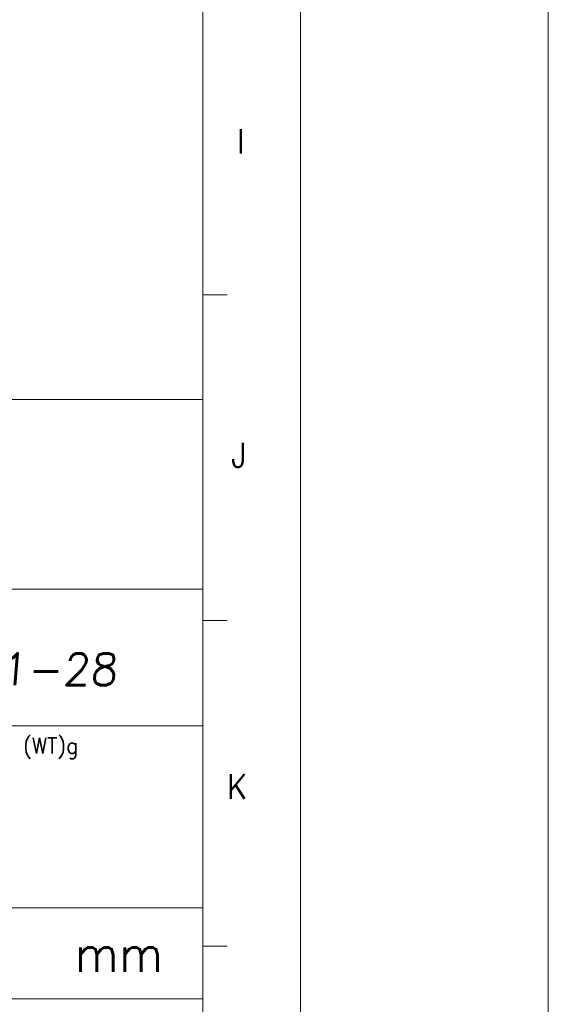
# Model space of a CAD drawing. Header units: millimetres. Extents: x 4065 to 8083, y -652 to 5416.
# Tile 124 of 256: x 6226 to 6426, y 2428 to 2800. Entities that reach past the tile are written whole.
import ezdxf
from ezdxf.enums import TextEntityAlignment as Align

# ---------------------------------------------------------------- set-up
doc = ezdxf.new("R2010")
doc.units = ezdxf.units.MM
doc.header["$LTSCALE"] = 0.8
doc.layers.get('0').update_dxf_attribs({"linetype": 'CONTINUOUS', "lineweight": 0})
doc.layers.add('2', color=3, linetype='CONTINUOUS', lineweight=0)
doc.styles.add('GHS', font='romans', dxfattribs={"height": 2, "bigfont": 'whgtxt'})
doc.styles.get("Standard").update_dxf_attribs({"font": 'romans.shx', "width": 0.8, "oblique": 5, "bigfont": 'whgtxt.shx'})

msp = doc.modelspace()

# ---------------------------------------------------------------- linework, layer by layer
for p, q in [((6332.286, 3838.436), (6332.286, 2290.727)), ((6295.479, 2327.533), (6295.479, 3801.629)), ((6295.479, 2696.057), (6304.681, 2696.057)), ((5900.73, 2656.49), (6295.479, 2656.49)), ((6295.479, 2327.533), (6295.479, 2656.49)), ((5900.73, 2584.978), (6295.479, 2584.978)), ((6295.479, 2573.216), (6304.681, 2573.216)), ((5900.73, 2533.489), (6295.479, 2533.489)), ((5900.73, 2464.837), (6295.479, 2464.837)), ((6295.479, 2450.374), (6304.681, 2450.374)), ((5900.73, 2430.511), (6295.479, 2430.511))]:
    msp.add_line(p, q)
at = {"layer": '2'}
msp.add_lwpolyline([(4064.566, 3966.878), (6425.81, 3966.878), (6425.81, 2120.48), (4064.566, 2120.48)], close=True, dxfattribs=at)

# ---------------------------------------------------------------- texts
at = {"width": 0.933333}
for s, p in [('I', (6309.752, 2753.949)), ('J', (6309.079, 2635.613)), ('K', (6308.407, 2510.553))]:
    msp.add_text(s, height=9.202, dxfattribs=at).set_placement(p, align=Align.MIDDLE_CENTER)
for s, height, p in [('(WT)g', 5.968, (6227.691, 2528.956)), ('mm', 13.9254, (6247.128, 2454.524))]:
    msp.add_text(s, height=height, dxfattribs=at).set_placement(p, align=Align.TOP_LEFT)
at = {"layer": '2', "style": 'GHS', "oblique": 5}
msp.add_text('2016-01-28', height=12, dxfattribs=at).set_placement((6154.074, 2548.78))

doc.saveas('drawing.dxf')
